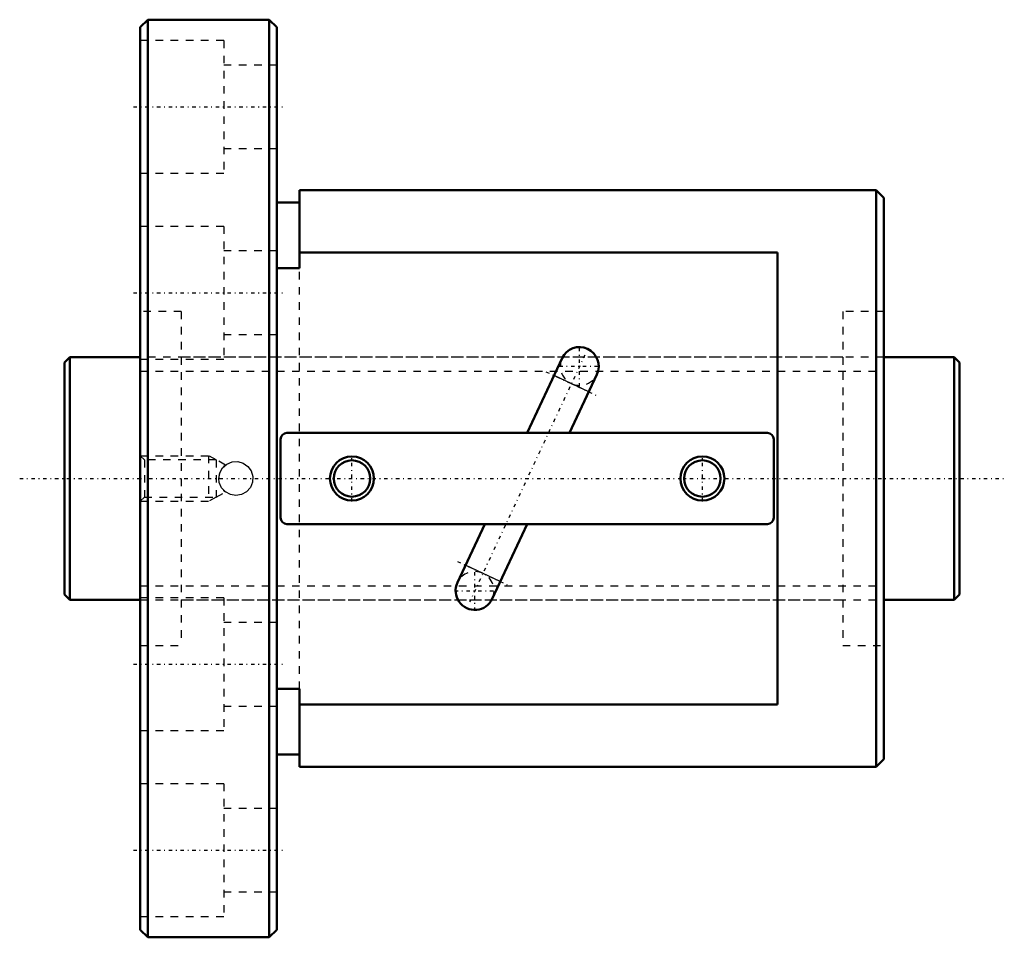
# Model space of a CAD drawing. Header units: millimetres. Extents: x -6 to 124, y -60 to 60.
import ezdxf

# ---------------------------------------------------------------- set-up
doc = ezdxf.new("R2010")
doc.units = ezdxf.units.MM
doc.linetypes.add('Center', pattern=[1.5, 0.45, -0.5, 0.05, -0.5])
doc.linetypes.add('Dashed', pattern=[2, 1, -1])
for name, color, linetype, lineweight in [('2d ConnectionPoints', 7, 'Continuous', 50), ('AM_0', 7, 'Continuous', 50), ('AM_4', 3, 'Continuous', 25), ('AM_5', 3, 'Continuous', 25), ('AM_7', 7, 'Center', 25), ('AM_9', 6, 'Dashed', 25)]:
    doc.layers.add(name, color=color, linetype=linetype, lineweight=lineweight)

# ---------------------------------------------------------------- blocks, each defined once
blk = doc.blocks.new('1_BNF_3212_3_5RR_Nut_0_in_BNF3212V_3_5RRG1_118LC0_000_rev_0')
at = {"layer": 'AM_0'}
for p, q in [((11, 60.5), (10, 59.5)), ((27, 60.5), (11, 60.5)), ((11, 60.5), (11, -60.5)), ((28, 59.5), (27, 60.5)), ((27, 60.5), (27, -60.5)), ((10, 59.5), (10, -59.5)), ((28, 59.5), (28, -59.5)), ((31, 38), (31, 27.75)), ((107, 38), (31, 38)), ((108, 37), (107, 38)), ((107, 38), (107, -38)), ((31, 36.4), (28, 36.4)), ((108, 37), (108, -37)), ((94, 29.81), (31, 29.81)), ((94, -29.81), (94, 29.81)), ((31, 27.75), (28, 27.75)), ((65.61, 15.87), (61, 6)), ((66.59, 6), (70.2, 13.73)), ((28.5, 5.2), (28.5, -5.2)), ((92.7, 6), (29.3, 6)), ((93.5, -5.2), (93.5, 5.2)), ((29.3, -6), (92.7, -6)), ((55.41, -6), (51.8, -13.73)), ((56.39, -15.87), (61, -6)), ((28, -27.75), (31, -27.75)), ((31, -27.75), (31, -38)), ((31, -29.81), (94, -29.81)), ((28, -36.4), (31, -36.4)), ((107, -38), (108, -37)), ((31, -38), (107, -38)), ((10, -59.5), (11, -60.5)), ((27, -60.5), (28, -59.5)), ((11, -60.5), (27, -60.5))]:
    blk.add_line(p, q, dxfattribs=at)
for centre, radius in [((37.9, 0), 2.9), ((84.1, 0), 2.9), ((37.9, 0), 2.4), ((84.1, 0), 2.4)]:
    blk.add_circle(centre, radius, dxfattribs=at)
for centre, radius, start, end in [((67.9, 14.8), 2.53, 335, 155), ((29.3, 5.2), 0.8, 90, 180), ((92.7, 5.2), 0.8, 0, 90), ((29.3, -5.2), 0.8, 180, 270), ((92.7, -5.2), 0.8, 270, 360), ((54.1, -14.8), 2.53, 155, 335)]:
    blk.add_arc(centre, radius, start, end, dxfattribs=at)
at = {"layer": 'AM_4'}
for p, q in [((69.13, 11.44), (64.54, 13.58)), ((57.46, -13.58), (52.87, -11.44))]:
    blk.add_line(p, q, dxfattribs=at)
at = {"layer": 'AM_5', "linetype": 'Dashed'}
for p, q in [((10, 3), (19, 3)), ((20, 2.46), (19, 3)), ((19, 3), (19, -3)), ((20, -2.46), (19, -3)), ((10, -3), (19, -3))]:
    blk.add_line(p, q, dxfattribs=at)
at = {"layer": 'AM_7'}
for p, q in [((9.1, 49), (28.9, 49)), ((9.1, 24.5), (28.9, 24.5)), ((67.9, 12.14), (67.9, 17.46)), ((68.59, 16.28), (53.41, -16.28)), ((65.24, 14.8), (70.56, 14.8)), ((63.48, 14.07), (70.19, 10.94)), ((37.9, -3.04), (37.9, 3.04)), ((84.1, -3.04), (84.1, 3.04)), ((51.81, -10.94), (58.52, -14.07)), ((54.1, -17.46), (54.1, -12.14)), ((51.44, -14.8), (56.76, -14.8)), ((9.1, -24.5), (28.9, -24.5)), ((9.1, -49), (28.9, -49))]:
    blk.add_line(p, q, dxfattribs=at)
at = {"layer": 'AM_9'}
for p, q in [((21, 57.75), (10, 57.75)), ((21, 57.75), (21, 40.25)), ((28, 54.5), (21, 54.5)), ((21, 43.5), (28, 43.5)), ((10, 40.25), (21, 40.25)), ((21, 33.25), (10, 33.25)), ((21, 33.25), (21, 15.75)), ((28, 30), (21, 30)), ((31, -27.75), (31, 27.75)), ((15.4, 22), (10, 22)), ((15.4, 22), (15.4, -22)), ((108, 22), (102.6, 22)), ((102.6, 22), (102.6, -22)), ((21, 19), (28, 19)), ((10, 15.75), (21, 15.75)), ((102.6, 16), (15.4, 16)), ((10.54, 2.46), (10, 3)), ((20, 2.46), (10.54, 2.46)), ((10.54, 2.46), (10.54, -2.46)), ((21.22, 1.78), (20, 2.46)), ((20, 2.46), (20, -2.46)), ((10, -3), (10.54, -2.46)), ((10.54, -2.46), (20, -2.46)), ((20, -2.46), (21.21, -1.78)), ((21, -15.75), (10, -15.75)), ((15.4, -16), (102.6, -16)), ((21, -15.75), (21, -33.25)), ((28, -19), (21, -19)), ((10, -22), (15.4, -22)), ((102.6, -22), (108, -22)), ((21, -30), (28, -30)), ((10, -33.25), (21, -33.25)), ((21, -40.25), (10, -40.25)), ((21, -40.25), (21, -57.75)), ((28, -43.5), (21, -43.5)), ((21, -54.5), (28, -54.5)), ((10, -57.75), (21, -57.75))]:
    blk.add_line(p, q, dxfattribs=at)
for points in [[(20.35, 0), (20.48, 0.74), (20.84, 1.4), (21.4, 1.9), (22.1, 2.19), (22.85, 2.24), (23.57, 2.03), (24.18, 1.6), (24.62, 0.99), (24.84, 0.26), (24.8, -0.49), (24.51, -1.18), (24.02, -1.75), (23.36, -2.12), (22.61, -2.25), (21.87, -2.13), (21.21, -1.77), (20.71, -1.21), (20.41, -0.52), (20.35, 0)], [(21.22, 1.78), (21.15, 1.72), (21.09, 1.67)], [(21.09, -1.67), (21.21, -1.77), (21.22, -1.78)]]:
    blk.add_lwpolyline(points, dxfattribs=at)
for centre, radius, start, end in [((67.9, 14.8), 2.53, 155, 335), ((22.6, 0), 2.25, 132.1656, 138.5126), ((22.6, 0), 2.25, 159.8021, 181.2351), ((22.6, 0), 2.25, 222.5577, 227.8344), ((54.1, -14.8), 2.53, 335, 155)]:
    blk.add_arc(centre, radius, start, end, dxfattribs=at)
blk = doc.blocks.new('2_BNF_3212_3_5RR000_Shaft_0_in_BNF3212V_3_5RRG1_118LC0_000_rev_0')
at = {"layer": 'AM_0'}
for p, q in [((0.7, 16), (0, 15.3)), ((10, 16), (0.7, 16)), ((0.7, 16), (0.7, -16)), ((117.3, 16), (108, 16)), ((118, 15.3), (117.3, 16)), ((117.3, 16), (117.3, -16)), ((0, 15.3), (0, -15.3)), ((118, 15.3), (118, -15.3)), ((0, -15.3), (0.7, -16)), ((117.3, -16), (118, -15.3)), ((0.7, -16), (10, -16)), ((108, -16), (117.3, -16))]:
    blk.add_line(p, q, dxfattribs=at)
at = {"layer": 'AM_5', "linetype": 'Dashed'}
for p, q in [((10, 14.1595), (108, 14.1595)), ((10, -14.1595), (108, -14.1595))]:
    blk.add_line(p, q, dxfattribs=at)
at = {"layer": 'AM_7'}
blk.add_line((-5.9, 0), (123.9, 0), dxfattribs=at)
at = {"layer": 'AM_9'}
for p, q in [((108, 16), (10, 16)), ((10, -16), (108, -16))]:
    blk.add_line(p, q, dxfattribs=at)

msp = doc.modelspace()

# ---------------------------------------------------------------- linework, layer by layer
at = {"layer": '2d ConnectionPoints'}
for p in [(0, 0), (10, 0)]:
    msp.add_point(p, dxfattribs=at)

# ---------------------------------------------------------------- block references
for name in ['1_BNF_3212_3_5RR_Nut_0_in_BNF3212V_3_5RRG1_118LC0_000_rev_0', '2_BNF_3212_3_5RR000_Shaft_0_in_BNF3212V_3_5RRG1_118LC0_000_rev_0']:
    msp.add_blockref(name, (0, 0))

doc.saveas('drawing.dxf')
